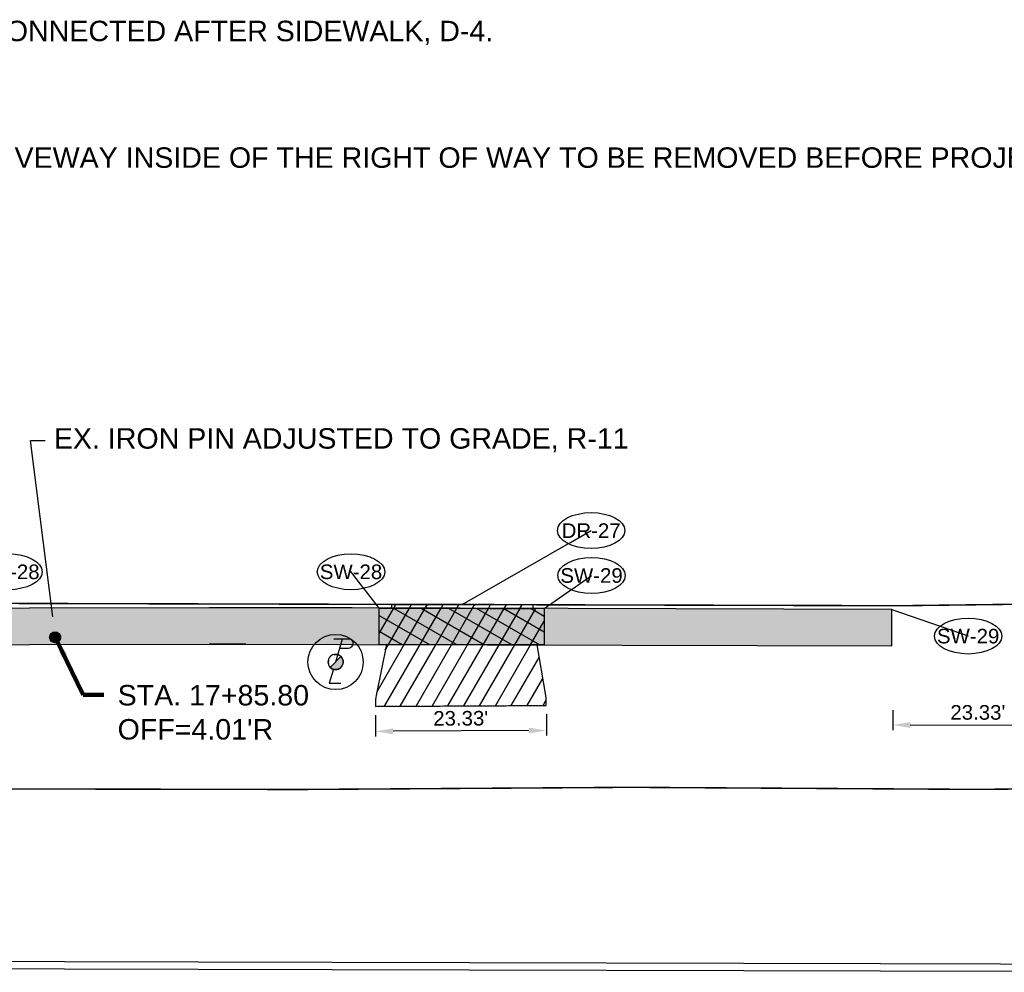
# Model space of a CAD drawing. Extents: x 193175 to 389459, y 288695 to 577709.
# Tile 28 of 30: x 195552 to 195687, y 288761 to 288892. Entities that reach past the tile are written whole.
import ezdxf
from ezdxf import colors
from ezdxf.entities.mleader import LeaderData, LeaderLine
from ezdxf.enums import TextEntityAlignment as Align
from ezdxf.math import Vec2, Vec3

# ---------------------------------------------------------------- set-up
doc = ezdxf.new("R2010")
doc.units = 0
doc.header["$MEASUREMENT"] = 0
doc.header["$PDSIZE"] = 5
doc.linetypes.add('c_p-bn-work-lim', pattern=[0.2, 0.1, -0.1])
doc.linetypes.add('c_p-pv-road-Saw', pattern=[0.39999999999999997, 0.35, -0.05])
doc.layers.add('0_Working', color=4, linetype='Continuous', plot=False)
for name, color, linetype in [('AN-Text-Notes-Balloon', 7, 'Continuous'), ('C_P-BN-Work-Lim', 2, 'c_p-bn-work-lim'), ('C_P-PV-Drive-Conc', 254, 'Continuous'), ('C_P-PV-Drive-Conc-Hatch', 8, 'Continuous'), ('C_P-PV-Road-Saw', 255, 'c_p-pv-road-Saw'), ('C_P-PV-Walk-Conc', 254, 'Continuous'), ('C_P-PV-Walk-Hatch', 250, 'Continuous'), ('C_P-PV-Walk-Hatch-6IN', 250, 'Continuous'), ('C_P-PV-Walk-Joint', 253, 'Continuous'), ('C_P-PV-Walk-Step', 253, 'Continuous'), ('C_P-PV-Walk-Text', 7, 'Continuous'), ('C_P-SV-Pins', 216, 'Continuous'), ('C_X-UT-Elec-Struc-WO', 7, 'Continuous'), ('G_X-AN-Text-Dim', 251, 'Continuous')]:
    doc.layers.add(name, color=color, linetype=linetype)
doc.styles.add('CT_P-Dim', font='arial.ttf')
doc.styles.add('CT_P-Symb', font='arial.ttf')
doc.styles.add('CT_P-Text', font='arial.ttf')
doc.styles.get("Standard").update_dxf_attribs({"font": 'simplex.shx'})
doc.dimstyles.new('CT_P-Dim-Eng_A', dxfattribs={"dimtxt": 0.1, "dimasz": 0.12, "dimexe": 0.035, "dimexo": 0.06, "dimgap": 0.035, "dimtad": 1, "dimdsep": 46, "dimtxsty": 'CT_P-Dim', "dimcen": 0, "dimclrd": 256, "dimclre": 256, "dimclrt": 256, "dimaunit": 1, "dimadec": 6, "dimazin": 0, "dimtfac": 0.75, "dimtix": 1, "dimtmove": 1, "dimatfit": 0, "dimfxl": 1, "dimtolj": 1, "dimtzin": 0, "dimlwd": -1, "dimlwe": -1, "dimarcsym": 0})
pattern_1 = [(59.99999999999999, (0, 0), (-1.623797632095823, 0.9375000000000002), [])]

# ---------------------------------------------------------------- blocks, each defined once
blk = doc.blocks.new('*D356')
at = {"layer": 'Defpoints', "color": 0, "transparency": 16777216}
for p in [(195600.7859320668, 288797.6299871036), (195624.1783399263, 288797.7474905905), (195600.8031595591, 288794.2003652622)]:
    blk.add_point(p, dxfattribs=at)
at = {"layer": 'G_X-AN-Text-Dim', "transparency": 16777216}
for p, q in [((195600.7919597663, 288796.4300022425), (195600.8066757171, 288793.5003740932)), ((195624.1843676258, 288796.5475057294), (195624.1990835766, 288793.6178775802)), ((195621.7955976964, 288794.3058133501), (195603.2031292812, 288794.2124206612))]:
    blk.add_line(p, q, dxfattribs=at)
for points in [[(195603.2011200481, 288794.6124156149), (195603.2051385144, 288793.8124257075), (195600.8031595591, 288794.2003652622)], [(195621.7935884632, 288794.7058083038), (195621.7976069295, 288793.9058183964), (195624.1955674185, 288794.3178687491)]]:
    blk.add_solid(points, dxfattribs=at)
at = {"layer": 'G_X-AN-Text-Dim', "transparency": 16777216, "insert": (195612.4648343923, 288795.9807933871), "char_height": 2, "attachment_point": 5, "rotation": 0.2878026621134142, "style": 'CT_P-Dim'}
blk.add_mtext("\\A1;23.33'", dxfattribs=at)
blk = doc.blocks.new('*D357')
at = {"layer": 'Defpoints', "color": 0, "transparency": 16777216}
for p in [(195671.5960148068, 288798.3101052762), (195694.9004512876, 288798.2876156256), (195694.8973306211, 288795.0538893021)]:
    blk.add_point(p, dxfattribs=at)
at = {"layer": 'G_X-AN-Text-Dim', "transparency": 16777216}
for p, q in [((195671.5948567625, 288797.110105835), (195671.5922186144, 288794.3763792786)), ((195694.8992932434, 288797.0876161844), (195694.8966550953, 288794.353889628)), ((195673.9928930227, 288795.0740628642), (195692.4973317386, 288795.0562053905))]:
    blk.add_line(p, q, dxfattribs=at)
for points in [[(195673.9932790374, 288795.474062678), (195673.9925070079, 288794.6740630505), (195671.5928941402, 288795.0763789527)], [(195692.4977177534, 288795.4562052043), (195692.4969457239, 288794.6562055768), (195694.8973306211, 288795.0538893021)]]:
    blk.add_solid(points, dxfattribs=at)
at = {"layer": 'G_X-AN-Text-Dim', "transparency": 16777216, "insert": (195683.2467740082, 288796.7869614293), "char_height": 2, "attachment_point": 5, "rotation": 359.94470745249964, "style": 'CT_P-Dim'}
blk.add_mtext("\\A1;23.33'", dxfattribs=at)
blk = doc.blocks.new('C_P-AN-ML-Oval-L')
at = {"transparency": 16777216}
blk.add_wipeout([(0.18361845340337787, 0.06072959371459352), (0.19559400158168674, 0.05040263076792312), (0.20639877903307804, 0.03815130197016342), (0.2146310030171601, 0.02460991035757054), (0.2190127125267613, 0.012362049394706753), (0.2206212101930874, -0.0009294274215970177), (0.21876309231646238, -0.015254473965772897), (0.2135148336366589, -0.028808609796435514), (0.20544831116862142, -0.04136169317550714), (0.1955486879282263, -0.052399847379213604), (0.1836579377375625, -0.0626492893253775), (0.17076239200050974, -0.07157404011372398), (0.13952368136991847, -0.0876217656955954), (0.10799305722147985, -0.09872347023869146), (0.07499573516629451, -0.10653164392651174), (0.03816475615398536, -0.11159241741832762), (0.0006260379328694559, -0.11327288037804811), (-0.036420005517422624, -0.11163621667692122), (-0.07303490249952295, -0.10666267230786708), (-0.10509933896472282, -0.09919435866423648), (-0.13612894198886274, -0.08852520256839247), (-0.15088082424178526, -0.08190794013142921), (-0.16514719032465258, -0.0742365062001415), (-0.1783710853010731, -0.06564051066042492), (-0.19052379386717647, -0.05591429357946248), (-0.20245004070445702, -0.04353010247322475), (-0.21204603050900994, -0.02919619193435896), (-0.21741721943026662, -0.015577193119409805), (-0.2193539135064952, -0.000969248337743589), (-0.2174463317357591, 0.013534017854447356), (-0.21239396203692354, 0.02660885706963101), (-0.20546930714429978, 0.03772843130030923), (-0.19655270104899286, 0.0481863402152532), (-0.18421557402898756, 0.05928035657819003), (-0.1706655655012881, 0.06890041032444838), (-0.15533267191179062, 0.07771232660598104), (-0.13926074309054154, 0.08526351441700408), (-0.10588122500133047, 0.09701828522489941), (-0.0697357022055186, 0.10530698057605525), (-0.034894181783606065, 0.1098206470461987), (0.0006242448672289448, 0.11132421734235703), (0.03692001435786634, 0.10975403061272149), (0.07264519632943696, 0.10501330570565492), (0.10750990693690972, 0.0969125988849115), (0.13994398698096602, 0.08549480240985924), (0.17040477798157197, 0.0698483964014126)], dxfattribs=at)
blk.add_ellipse((0.0006291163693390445, -0.0009747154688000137), major_axis=(-0.2305741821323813, 0), ratio=0.5326205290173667, dxfattribs=at)
at = {"transparency": 16777216, "style": 'CT_P-Symb'}
blk.add_attdef('XX-X', text='', height=0.1, dxfattribs=at).set_placement((0.0006291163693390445, -0.0009747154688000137), align=Align.MIDDLE)
blk = doc.blocks.new('_None')
blk = doc.blocks.new('_C_P-UT-TELE-POLE ADJ')
at = {"flags": 128}
blk.add_lwpolyline([(0.02796404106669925, 0.1000276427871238), (0.0820729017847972, 0.1000276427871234, 0.2117236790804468), (0.1203854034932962, 0.1164458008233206, 0.6747694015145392), (0.1009181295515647, 0.1657007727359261), (-0.01303437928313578, 0.1657007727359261)], format="xyb", dxfattribs=at)
blk.add_wipeout([(0.0007890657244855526, 0.05206151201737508), (0.008590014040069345, 0.051354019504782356), (0.017467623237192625, 0.0490500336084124), (0.02478300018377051, 0.045791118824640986), (0.03229896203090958, 0.04083871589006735), (0.03824962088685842, 0.03532690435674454), (0.043090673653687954, 0.029226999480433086), (0.047812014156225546, 0.020616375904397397), (0.05013752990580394, 0.01404463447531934), (0.05194561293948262, 0.003560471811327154), (0.05174995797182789, -0.005741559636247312), (0.049584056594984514, -0.015888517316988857), (0.046120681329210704, -0.02416415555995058), (0.041362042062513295, -0.03162601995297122), (0.03696832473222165, -0.03666560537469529), (0.02958298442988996, -0.04284706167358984), (0.02388628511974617, -0.04626520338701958), (0.01574190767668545, -0.04963079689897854), (0.006820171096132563, -0.05161888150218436), (-0.0022586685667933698, -0.05201847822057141), (-0.01045915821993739, -0.05100617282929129), (-0.020531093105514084, -0.047848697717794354), (-0.028959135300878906, -0.04327114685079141), (-0.034465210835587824, -0.039027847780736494), (-0.04096052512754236, -0.032144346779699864), (-0.04645912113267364, -0.023506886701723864), (-0.0497491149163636, -0.015363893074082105), (-0.05182142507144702, -0.00505604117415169), (-0.0516699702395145, 0.006421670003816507), (-0.04866044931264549, 0.018525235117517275), (-0.043604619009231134, 0.028454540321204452), (-0.03800536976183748, 0.035589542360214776), (-0.02966555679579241, 0.04278993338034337), (-0.02180336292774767, 0.04728252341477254), (-0.013795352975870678, 0.050206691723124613), (-0.007750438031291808, 0.051487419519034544)]).dxf.layer = 'C_X-UT-Elec-Struc-WO'
h = blk.add_hatch(color=248)
h.dxf.hatch_style = 1
edge = h.paths.add_edge_path()
edge.add_line((-0.03937700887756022, -0.03937700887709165), (0.0393770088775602, 0.03937700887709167))
edge.add_arc((2.42861286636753e-17, -5.204170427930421e-18), 0.05568750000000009, -90, 44.99999999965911, ccw=False)
edge.add_arc((-1.387778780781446e-17, 6.938893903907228e-18), 0.0556875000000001, 224.9999999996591, 270, ccw=False)
for points in [[(0.04696668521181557, 0.1657007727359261), (0, -1.387778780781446e-17)], [(-0.01637964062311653, -0.05322410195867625), (-0.04571854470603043, -0.1546193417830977), (0.03945575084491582, -0.1546193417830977)]]:
    blk.add_lwpolyline(points, dxfattribs=at)
for points in [[(-0.05568750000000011, 6.819751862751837e-18, 0.9999999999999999), (0.05568750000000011, 0, 0.9999999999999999)], [(-0.03937700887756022, -0.03937700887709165), (0.0393770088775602, 0.03937700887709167, -0.6681786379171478), (0, -0.05568750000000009, -0.1989123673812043)]]:
    blk.add_lwpolyline(points, format="xyb", close=True, dxfattribs=at)
blk = doc.blocks.new('C_P-SV-Pin-Iron-Set')
at = {"layer": 'C_P-SV-Pins'}
h = blk.add_hatch(color=256, dxfattribs=at)
h.dxf.hatch_style = 1
edge = h.paths.add_edge_path()
edge.add_arc((0, 0), 0.036792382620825, 0, 360)
blk.add_circle((0, 0), 0.036792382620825, dxfattribs=at)
blk = doc.blocks.new('*U328')
at = {"layer": 'C_P-PV-Walk-Text', "color": 7, "linetype": 'Continuous', "lineweight": -3, "insert": (195565.5016054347, 288796.7980365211), "char_height": 2.8, "width": 26.10016371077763, "attachment_point": 4, "style": 'CT_P-Text', "bg_fill": 3, "box_fill_scale": 1.178571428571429, "bg_fill_color": 256, "bg_fill_true_color": 13158600, "bg_fill_transparency": 0}
blk.add_mtext("{\\C256;STA. 17+85.80\\POFF=4.01'R}", dxfattribs=at)
at = {"layer": 'C_P-PV-Walk-Text', "color": 7, "linetype": 'Continuous', "lineweight": -3}
blk.add_leader([(195556.9688819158, 288807.0966018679), (195560.8016054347, 288799.2039482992), (195563.6016054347, 288799.2039482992)], dimstyle='CT_P-Dim-Eng_A', override={"dimscale": 1, "dimasz": 2.8, "dimclrd": 256, "dimlwd": 65535}, dxfattribs=at)

msp = doc.modelspace()

# ---------------------------------------------------------------- hatches: boundary and pattern name
h = msp.add_hatch(color=248)
h.dxf.hatch_style = 1
h.paths.add_polyline_path([(195557.69572, 288807.09123, 0.198912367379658), (195557.4760500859, 288807.6215600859), (195556.4153899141, 288806.5608999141, 0.668178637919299)])
at = {"layer": 'C_P-PV-Drive-Conc-Hatch'}
h = msp.add_hatch(dxfattribs=at)
h.set_pattern_fill('ANSI31', color=256, scale=0.75, angle=15)
h.set_pattern_definition(pattern_1)
h.paths.add_polyline_path([(195425.2487017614, 288810.8552371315), (195425.2487017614, 288812.0545339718), (195412.7221716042, 288812.0866925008), (195412.397876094, 288810.8311133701)])
h.paths.add_polyline_path([(195622.3776454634, 288811.0229505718), (195622.3776454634, 288811.5403566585), (195602.9768038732, 288811.5908027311), (195602.9768038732, 288811.089956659)])
at = {"layer": 'C_P-PV-Walk-Hatch', "transparency": 33554559}
h = msp.add_hatch(color=256, dxfattribs=at)
h.dxf.hatch_style = 1
h.paths.add_polyline_path([(194615.3519049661, 288806.2973242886), (194906.2983396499, 288805.5809382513), (195214.20519, 288806.0786071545), (195332.1433240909, 288805.6804495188), (195578.0449441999, 288806.1420799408), (195597.6126104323, 288806.1047321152), (195671.4703743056, 288805.9095336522), (195671.4833231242, 288810.9126703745), (195597.6256113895, 288811.1047152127), (195578.0466553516, 288811.1420717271), (195332.1380466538, 288810.6804484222), (195214.20519, 288811.0786071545), (194906.3039110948, 288810.5809396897), (194615.3510796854, 288811.2973414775)])
at = {"layer": 'C_P-PV-Walk-Hatch-6IN'}
h = msp.add_hatch(dxfattribs=at)
h.set_pattern_fill('ANSI37', color=256, scale=0.75, angle=15)
h.set_pattern_definition([(59.99999999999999, (0, 0), (-1.623797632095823, 0.9375000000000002), []), (150, (0, 0), (-0.9375000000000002, -1.623797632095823), [])])
h.paths.add_polyline_path([(195601.2883822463, 288806.0925741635), (195601.3013899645, 288811.0951574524), (195623.9076354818, 288811.0249835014), (195623.9076354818, 288806.0363597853)])

# ---------------------------------------------------------------- linework, layer by layer
at = {"color": 248, "flags": 128}
msp.add_lwpolyline([(195557.4760500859, 288807.6215600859, -0.9999999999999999), (195556.4153899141, 288806.5608999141)], format="xyb", close=True, dxfattribs=at)
at = {"layer": '0_Working'}
msp.add_circle((195595.33615, 288803.7000899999), 3.782794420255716, dxfattribs=at)
at = {"layer": 'C_P-BN-Work-Lim', "color": 7, "const_width": 0.2, "flags": 128}
msp.add_lwpolyline([(194622.1893997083, 288787.330492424), (194631.1713, 288787.25134), (194677.80404, 288787.3561099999), (194720.69787, 288787.0872299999), (194765.01748, 288787.1722099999), (194811.78713, 288787.36424), (194858.31907, 288787.38157), (194906.01071, 288787.1927), (194950.22397, 288787.23116), (194998.84679, 288787.16472), (195044.75145, 288787.1676899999), (195084.6716, 288787.1482600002), (195129.70928, 288787.03653), (195174.97464, 288786.87637), (195219.01537, 288786.97513), (195258.53387, 288786.79562), (195304.58188, 288787.1776299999), (195354.04688, 288786.59824), (195400.59061, 288787.2306), (195451.24483, 288786.67755), (195496.30085, 288786.51709), (195540.88984, 288786.3366599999), (195590.26658, 288786.24077), (195635.67551, 288786.5384899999), (195683.12708, 288786.25501), (195692.2527450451, 288786.3392554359), (195692.0190649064, 288811.652041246), (195672.6558843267, 288811.4096231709), (195597.6269114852, 288811.6047135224), (195537.6118254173, 288811.7584576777), (195472.585468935, 288811.9330094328), (195412.5703894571, 288812.087082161), (195342.5425240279, 288812.2618985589), (195277.5161609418, 288812.4361231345), (195217.501081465, 288812.5901966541), (195152.484362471, 288812.7543827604), (195082.4567011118, 288812.9393700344), (195017.4301405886, 288813.1037542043), (194957.4152585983, 288813.2676703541), (194892.3886980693, 288813.432055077), (194829.3729107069, 288813.5961302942), (194759.3452493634, 288813.7811191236), (194694.3288584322, 288813.9453006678), (194643.7719542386, 288814.0795878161), (194603.0621451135, 288814.1841038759), (194603.0392635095, 288787.4992517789), (194213.80532, 288787.64447), (193817.1531306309, 288787.8325868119), (193817.3272139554, 288764.040245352), (193975.2598955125, 288765.1148454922), (194035.3172022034, 288765.5604950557), (194095.3340855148, 288765.4963026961), (194155.3492957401, 288765.3323764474), (194212.3636740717, 288765.1886268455), (194272.3889298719, 288765.0346731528), (194332.4043375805, 288764.8805891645), (194392.4194172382, 288764.7265119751), (194452.4446730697, 288764.5725590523), (194512.459555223, 288764.4086408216), (194572.4848044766, 288764.2543603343), (194622.1278967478, 288764.1253924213)], close=True, dxfattribs=at)
at = {"layer": 'C_P-PV-Drive-Conc', "elevation": 1096.094, "flags": 128}
msp.add_lwpolyline([(195602.9712758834, 288811.590817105), (195622.3776454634, 288811.5403566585)], dxfattribs=at)
at = {"layer": 'C_P-PV-Drive-Conc', "flags": 128}
for points in [[(195622.3776454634, 288811.0229505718), (195622.3776454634, 288811.5403566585), (195602.9768038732, 288811.5908027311), (195602.9768038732, 288811.089956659)], [(195602.2883856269, 288806.0925741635), (195600.9293499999, 288799.36393), (195600.7811075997, 288798.6299754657), (195600.7859320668, 288797.6299871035), (195624.1783399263, 288797.7474905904), (195624.1735378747, 288798.7428327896), (195624.0614499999, 288799.3888599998), (195622.9076354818, 288806.0389599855)]]:
    msp.add_lwpolyline(points, close=True, dxfattribs=at)
at = {"layer": 'C_P-PV-Road-Saw', "flags": 128}
for points in [[(195622.3816647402, 288811.5403462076), (195602.9768038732, 288811.5908027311)], [(195602.9768038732, 288811.0908010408), (195622.3776454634, 288811.0229505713)], [(195600.7811075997, 288798.6299754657), (195600.7859320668, 288797.6299871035), (195624.1783399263, 288797.7474905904), (195624.1735154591, 288798.7474789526)]]:
    msp.add_lwpolyline(points, dxfattribs=at)
at = {"layer": 'C_P-PV-Walk-Conc', "flags": 128}
msp.add_lwpolyline([(194615.3519049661, 288806.2973242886), (194906.2983396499, 288805.5809382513), (195214.20519, 288806.0786071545), (195332.1433240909, 288805.6804495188), (195578.0449441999, 288806.1420799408), (195597.6126104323, 288806.1047321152), (195671.4703743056, 288805.9095336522), (195671.4833231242, 288810.9126703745), (195597.6256113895, 288811.1047152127), (195578.0466553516, 288811.1420717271), (195332.1380466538, 288810.6804484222), (195214.20519, 288811.0786071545), (194906.3039110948, 288810.5809396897), (194615.3510796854, 288811.2973414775)], close=True, dxfattribs=at)
at = {"layer": 'C_P-PV-Walk-Hatch-6IN', "flags": 128}
msp.add_lwpolyline([(195601.2883822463, 288806.0925741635), (195601.3013899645, 288811.0951574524), (195623.9076354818, 288811.0249835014), (195623.9076354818, 288806.0363597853)], close=True, dxfattribs=at)
at = {"layer": 'C_P-PV-Walk-Joint', "flags": 128}
msp.add_lwpolyline([(195583.0338629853, 288806.142079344), (195578.0338465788, 288806.142079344)], dxfattribs=at)
at = {"layer": 'C_P-PV-Walk-Step', "flags": 128}
msp.add_lwpolyline([(195578.0142316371, 288798.4852522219), (195583.0143452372, 288798.5231924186)], dxfattribs=at)
at = {"layer": 'Defpoints', "flags": 128}
msp.add_lwpolyline([(194332.4043375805, 288764.8805891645), (194392.4194172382, 288764.7265119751), (194452.4446730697, 288764.5725590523), (194512.459555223, 288764.4086408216), (194572.4848044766, 288764.2543603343), (194647.5036079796, 288764.059468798), (194717.5314736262, 288763.8846490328), (194782.5479887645, 288763.7102913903), (194847.5643799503, 288763.5461102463), (194907.5896291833, 288763.3918311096), (194977.6071277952, 288763.2073751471), (195033.1413959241, 288763.0634639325), (195133.1832571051, 288762.8062284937), (195179.7381808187, 288762.6826717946), (195244.764734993, 288762.5179603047), (195299.7788377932, 288762.3743140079), (195359.803765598, 288762.2203713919), (195361.6644153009, 288762.2129003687), (195414.8178684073, 288762.0767255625), (195479.8442251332, 288761.902173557), (195539.8593047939, 288761.7481011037), (195594.8730795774, 288761.6044625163), (195669.9020526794, 288761.4093721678), (195752.1551106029, 288761.2035512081)], dxfattribs=at)
at = {"layer": 'Defpoints', "color": 2, "flags": 128}
msp.add_lwpolyline([(194332.4069049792, 288765.8805858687), (194392.4219845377, 288765.7265086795), (194452.4472378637, 288765.5725557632), (194512.4622865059, 288765.4086370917), (194572.4873747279, 288765.2543570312), (194647.5062058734, 288765.0594654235), (194717.5339700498, 288764.8846459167), (194782.5506704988, 288764.7102877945), (194847.5669051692, 288764.5461070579), (194907.5921994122, 288764.3918278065), (194977.6097622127, 288764.207371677), (195033.1439873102, 288764.0634605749), (195133.1858283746, 288763.806225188), (195179.7408348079, 288763.6826682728), (195244.767267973, 288763.5179570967), (195299.7814488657, 288763.374310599), (195359.8070555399, 288763.220366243), (195361.6677038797, 288763.2128952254), (195414.8204303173, 288763.0767222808), (195479.8469094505, 288762.9021699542), (195539.8618720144, 288762.7480978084), (195594.8756905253, 288762.6044591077), (195669.9046528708, 288762.4093687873), (195752.1576128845, 288762.2035480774)], dxfattribs=at)

# ---------------------------------------------------------------- block references
at = {"layer": 'C_P-SV-Pins', "xscale": 20.38465428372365, "yscale": 20.38465428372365, "zscale": 20.38465428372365}
msp.add_blockref('C_P-SV-Pin-Iron-Set', (195556.94572, 288807.09123), dxfattribs=at)

# ---------------------------------------------------------------- dimensions: what is measured, and where the dimension line sits
at = {"layer": 'G_X-AN-Text-Dim'}
dim = msp.add_linear_dim(base=(195600.8031595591, 288794.2003652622), p1=(195624.1783399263, 288797.7474905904), p2=(195600.7859320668, 288797.6299871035), angle=180.28780266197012, text="23.33'", dimstyle='CT_P-Dim-Eng_A', override={"dimdec": 1, "dimpost": "'", "dimtmove": 0}, dxfattribs=at)
dim.commit()
dim.dimension.update_dxf_attribs({"geometry": '*D356', "text_midpoint": (195612.4734832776, 288794.2589870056), "dimtype": 161})
dim = msp.add_aligned_dim(p1=(195671.5960148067, 288798.3101052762), p2=(195694.9004512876, 288798.2876156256), distance=-3.2337278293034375, text="23.33'", dimstyle='CT_P-Dim-Eng_A', override={"dimdec": 1, "dimpost": "'"}, dxfattribs=at)
dim.commit()
dim.dimension.update_dxf_attribs({"geometry": '*D357', "text_midpoint": (195683.2467740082, 288796.7869614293)})

# ---------------------------------------------------------------- leaders
at = {"layer": 'AN-Text-Notes-Balloon'}
ml = msp.add_multileader_block('Standard', dxfattribs=at)
ml.set_content('C_P-AN-ML-Oval-L', color=256, scale=20)
ml.set_attribute('XX-X', 'DR-27', width=0)
ml.set_leader_properties(color=256, linetype='ByLayer', lineweight=-1)
ml.set_arrow_properties(name='NONE')
ml.build(insert=Vec2(0, 0))
ml.multileader.update_dxf_attribs({"has_dogleg": 0, "text_right_attachment_type": 3, "dogleg_length": 0.06, "arrow_head_size": 2.4, "scale": 20, "block_connection_type": 1})
ctx = ml.context
ctx.base_point, ctx.scale, ctx.char_height, ctx.arrow_head_size, ctx.landing_gap_size, ctx.plane_origin = Vec3(195630.3010194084, 288821.7246286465, 1102), 20, 1.6, 2.4, 0.5, Vec3(195622.7181977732, 288801.4168733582, 1102)
ctx.right_attachment, ctx.attachment_type = 3, 1
notes = []
notes.append((ctx, [(0, (1, 1, 0), (195629.1010194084, 288821.7246286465, 1102), (1, 0), 1.2, [(0, [(195612.6792343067, 288811.5655744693, 1102)], 0, [])])]))
ctx.block.insert = Vec3(195630.3010194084, 288821.7246286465, 1102)
ml = msp.add_multileader_block('Standard', dxfattribs=at)
ml.set_content('C_P-AN-ML-Oval-L', color=256, scale=20)
ml.set_attribute('XX-X', 'SW-28', width=0)
ml.set_leader_properties(color=256, linetype='ByLayer', lineweight=-1)
ml.set_arrow_properties(name='NONE')
ml.build(insert=Vec2(0, 0))
ml.multileader.update_dxf_attribs({"has_dogleg": 0, "text_right_attachment_type": 3, "dogleg_length": 0.06, "arrow_head_size": 2.4, "scale": 20, "block_connection_type": 1})
ctx = ml.context
ctx.base_point, ctx.scale, ctx.char_height, ctx.arrow_head_size, ctx.landing_gap_size, ctx.plane_origin = Vec3(195550.5417992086, 288816.0732327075), 20, 1.6, 2.4, 0.5, Vec3(195528.2668413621, 288803.9116149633)
ctx.right_attachment, ctx.attachment_type = 3, 1
notes.append((ctx, [(0, (1, 1, 0), (195549.3417992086, 288816.0732327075), (1, 0), 1.2, [(0, [(195547.6106854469, 288811.0849368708)], 0, [])])]))
ctx.block.insert = Vec3(195550.5417992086, 288816.0732327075)
ml = msp.add_multileader_block('Standard', dxfattribs=at)
ml.set_content('C_P-AN-ML-Oval-L', color=256, scale=20)
ml.set_attribute('XX-X', 'SW-28', width=0)
ml.set_leader_properties(color=256, linetype='ByLayer', lineweight=-1)
ml.set_arrow_properties(name='NONE')
ml.build(insert=Vec2(0, 0))
ml.multileader.update_dxf_attribs({"has_dogleg": 0, "text_right_attachment_type": 3, "dogleg_length": 0.06, "arrow_head_size": 2.4, "scale": 20, "block_connection_type": 1})
ctx = ml.context
ctx.base_point, ctx.scale, ctx.char_height, ctx.arrow_head_size, ctx.landing_gap_size, ctx.plane_origin = Vec3(195597.4358183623, 288816.0732327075), 20, 1.6, 2.4, 0.5, Vec3(195575.1608605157, 288803.9116149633)
ctx.right_attachment, ctx.attachment_type = 3, 1
notes.append((ctx, [(1, (1, 1, 0), (195598.6358183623, 288816.0732327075), (-1, 0), 1.2, [(0, [(195601.3013899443, 288811.0951574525)], 0, [])])]))
ctx.block.insert = Vec3(195597.4358183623, 288816.0732327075)
ml = msp.add_multileader_block('Standard', dxfattribs=at)
ml.set_content('C_P-AN-ML-Oval-L', color=256, scale=20)
ml.set_attribute('XX-X', 'SW-29', width=0)
ml.set_leader_properties(color=256, linetype='ByLayer', lineweight=-1)
ml.set_arrow_properties(name='NONE')
ml.build(insert=Vec2(0, 0))
ml.multileader.update_dxf_attribs({"has_dogleg": 0, "text_right_attachment_type": 3, "dogleg_length": 0.06, "arrow_head_size": 2.4, "scale": 20, "block_connection_type": 1})
ctx = ml.context
ctx.base_point, ctx.scale, ctx.char_height, ctx.arrow_head_size, ctx.landing_gap_size, ctx.plane_origin = Vec3(195630.3581236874, 288815.5664301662), 20, 1.6, 2.4, 0.5, Vec3(195608.0831658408, 288803.4048124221)
ctx.right_attachment, ctx.attachment_type = 3, 1
notes.append((ctx, [(0, (1, 1, 0), (195629.1581236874, 288815.5664301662), (1, 0), 1.2, [(0, [(195623.9076354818, 288811.0249835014)], 0, [])])]))
ctx.block.insert = Vec3(195630.3581236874, 288815.5664301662)
ml = msp.add_multileader_block('Standard', dxfattribs=at)
ml.set_content('C_P-AN-ML-Oval-L', color=256, scale=20)
ml.set_attribute('XX-X', 'SW-29', width=0)
ml.set_leader_properties(color=256, linetype='ByLayer', lineweight=-1)
ml.set_arrow_properties(name='NONE')
ml.build(insert=Vec2(0, 0))
ml.multileader.update_dxf_attribs({"has_dogleg": 0, "text_right_attachment_type": 3, "dogleg_length": 0.06, "arrow_head_size": 2.4, "scale": 20, "block_connection_type": 1})
ctx = ml.context
ctx.base_point, ctx.scale, ctx.char_height, ctx.arrow_head_size, ctx.landing_gap_size, ctx.plane_origin = Vec3(195681.9038323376, 288807.2689974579), 20, 1.6, 2.4, 0.5, Vec3(195639.5787049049, 288803.4048124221)
ctx.right_attachment, ctx.attachment_type = 3, 1
notes.append((ctx, [(0, (1, 1, 0), (195680.7038323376, 288807.2689974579), (1, 0), 1.2, [(0, [(195671.4833231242, 288810.9126703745)], 0, [])])]))
ctx.block.insert = Vec3(195681.9038323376, 288807.2689974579)
at = {"layer": 'C_P-PV-Walk-Text'}
ml = msp.add_multileader_mtext('Standard', dxfattribs=at)
ml.set_content('EX. 3" PVC PIPE TO BE TRENCHED THROUGH SIDEWALK, THEN RECONNECTED AFTER SIDEWALK, D-4.', color=256, style='CT_P-Text')
ml.set_leader_properties(color=256)
ml.build(insert=Vec2(0, 0))
ml.multileader.update_dxf_attribs({"dogleg_length": 0.1, "arrow_head_size": 2.8, "scale": 20})
ctx = ml.context
ctx.base_point, ctx.scale, ctx.char_height, ctx.arrow_head_size, ctx.landing_gap_size, ctx.plane_origin = Vec3(195418.9630754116, 288889.8445886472), 20, 2.8, 2.8, 1.2, Vec3(195347.7799122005, 288860.2554114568)
notes.append((ctx, [(0, (1, 1, 0), (195416.9630754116, 288889.8445886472), (1, 0), 2, [(0, [(195404.5901568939, 288810.8164566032)], 0, [])])]))
ctx.mtext.insert, ctx.mtext.width, ctx.mtext.defined_height, ctx.mtext.flow_direction = Vec3(195420.1630754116, 288891.5215327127), 44.09457571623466, 1.017053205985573, 5
ml = msp.add_multileader_mtext('Standard', dxfattribs=at)
ml.set_content('LANDSCAPE BLOCKS ALONG THE DRIVEWAY INSIDE OF THE RIGHT OF WAY TO BE REMOVED BEFORE PROJECT CONSTRUCTION BY HOMEOWNER.', color=256, style='CT_P-Text')
ml.set_leader_properties(color=256)
ml.build(insert=Vec2(0, 0))
ml.multileader.update_dxf_attribs({"dogleg_length": 0.1, "arrow_head_size": 2.8, "scale": 20})
ctx = ml.context
ctx.base_point, ctx.scale, ctx.char_height, ctx.arrow_head_size, ctx.landing_gap_size, ctx.plane_origin = Vec3(195478.0374255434, 288872.7564193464), 20, 2.8, 2.8, 1.2, Vec3(195472.3104503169, 288859.4739757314)
notes.append((ctx, [(0, (1, 1, 0), (195476.0374255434, 288872.7564193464), (1, 0), 2, [(0, [(195469.9197756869, 288811.9390960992)], 0, [])])]))
ctx.mtext.insert, ctx.mtext.width, ctx.mtext.defined_height, ctx.mtext.flow_direction = Vec3(195479.2374255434, 288874.1802938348), 56.24000545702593, 1.017053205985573, 5
ml = msp.add_multileader_mtext('Standard', dxfattribs=at)
ml.set_content('PR. SCHOOL CROSSING AHEAD ASSEMBLY SIGN,\\PS1-1\\PS4-3P\\PW16-2APS', color=256, style='CT_P-Text')
ml.set_leader_properties(color=256)
ml.build(insert=Vec2(0, 0))
ml.multileader.update_dxf_attribs({"dogleg_length": 0.1, "arrow_head_size": 2.8, "scale": 20})
ctx = ml.context
ctx.base_point, ctx.scale, ctx.char_height, ctx.arrow_head_size, ctx.landing_gap_size, ctx.plane_origin = Vec3(194782.5996328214, 288869.1005533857), 20, 2.8, 2.8, 1.2, Vec3(194888.309686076, 288888.2879607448)
notes.append((ctx, [(0, (1, 1, 0), (194780.5996328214, 288869.1005533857), (1, 0), 2, [(0, [(194779.4497597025, 288814.1510423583)], 0, [])])]))
ctx.mtext.insert, ctx.mtext.width, ctx.mtext.defined_height, ctx.mtext.flow_direction = Vec3(194783.7996328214, 288870.5244278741), 39.83727694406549, 1.017053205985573, 5
ml = msp.add_multileader_mtext('Standard', dxfattribs=at)
ml.set_content("PR. 5' CONCRETE SIDEWALK, S-2", color=256, style='CT_P-Text')
ml.set_leader_properties(color=256)
ml.build(insert=Vec2(0, 0))
ml.multileader.update_dxf_attribs({"text_right_attachment_type": 3, "dogleg_length": 0.1, "arrow_head_size": 2.8, "scale": 20})
ctx = ml.context
ctx.base_point, ctx.scale, ctx.char_height, ctx.arrow_head_size, ctx.landing_gap_size, ctx.plane_origin = Vec3(194904.430832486, 288855.579550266), 20, 2.8, 2.8, 1.2, Vec3(194987.9166582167, 288850.0968838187)
ctx.right_attachment = 3
notes.append((ctx, [(0, (1, 1, 0), (194902.430832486, 288855.579550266), (1, 0), 2, [(0, [(194900.3966484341, 288810.5954849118)], 0, [])])]))
ctx.mtext.insert, ctx.mtext.width, ctx.mtext.defined_height, ctx.mtext.flow_direction = Vec3(194905.630832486, 288857.2564943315), 39.41655938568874, 12.33208149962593, 5
ml = msp.add_multileader_mtext('Standard', dxfattribs=at)
ml.set_content("PR. SAWCUT 1' INTO ASPHALT (TYP.)", color=256, style='CT_P-Text')
ml.set_leader_properties(color=256)
ml.build(insert=Vec2(0, 0))
ml.multileader.update_dxf_attribs({"text_right_attachment_type": 3, "dogleg_length": 0.1, "arrow_head_size": 2.8, "scale": 20})
ctx = ml.context
ctx.base_point, ctx.scale, ctx.char_height, ctx.arrow_head_size, ctx.landing_gap_size, ctx.plane_origin = Vec3(194695.0837225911, 288797.3661392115, 5.235000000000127), 20, 2.8, 2.8, 1.2, Vec3(194774.6059782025, 288806.053011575, 5.235000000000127)
ctx.right_attachment = 3
notes.append((ctx, [(0, (1, 1, 0), (194693.0837225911, 288797.3661392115, 5.235000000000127), (1, 0), 2, [(1, [(194688.7846656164, 288798.5629399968, 5.235000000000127), (194679.8938455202, 288811.1290019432, 5.235000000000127)], 0, [])])]))
ctx.mtext.insert, ctx.mtext.width, ctx.mtext.defined_height, ctx.mtext.flow_direction = Vec3(194696.2837225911, 288799.1777353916, 5.235000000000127), 43.45478986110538, 1.017053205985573, 5
ml = msp.add_multileader_mtext('Standard', dxfattribs=at)
ml.set_content("10' SIDEWALK TRANSITION FROM 5' TO 4' BETWEEN STA 2+66.90' AND 3+09.50'", color=256, style='CT_P-Text')
ml.set_leader_properties(color=256)
ml.build(insert=Vec2(0, 0))
ml.multileader.update_dxf_attribs({"text_right_attachment_type": 3, "dogleg_length": 0.1, "arrow_head_size": 2.8, "scale": 20})
ctx = ml.context
ctx.base_point, ctx.scale, ctx.char_height, ctx.arrow_head_size, ctx.landing_gap_size, ctx.plane_origin = Vec3(194118.9071308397, 288795.6200429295), 20, 2.8, 2.8, 1.2, Vec3(194197.6572404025, 288806.1686828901)
ctx.right_attachment = 3
notes.append((ctx, [(0, (1, 1, 0), (194116.9071308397, 288795.6200429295), (1, 0), 2, [(1, [(194084.0414621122, 288771.50672157), (194126.7115862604, 288771.410175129)], 0, [])])]))
ctx.mtext.insert, ctx.mtext.width, ctx.mtext.defined_height, ctx.mtext.flow_direction = Vec3(194120.1071308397, 288797.0448723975), 78.15678581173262, 1.017053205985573, 5
for ctx, leaders in notes:
    for number, flags, end, landing, length, lines in leaders:
        leader = LeaderData()
        leader.index, (leader.has_last_leader_line, leader.has_dogleg_vector, leader.attachment_direction) = number, flags
        leader.last_leader_point, leader.dogleg_vector, leader.dogleg_length = Vec3(end), Vec3(landing), length
        for number, points, colour, breaks in lines:
            line = LeaderLine()
            line.index, line.vertices, line.color, line.breaks = number, Vec3.list(points), colors.encode_raw_color(colour), breaks
            leader.lines.append(line)
        ctx.leaders.append(leader)

# ---------------------------------------------------------------- next in the draw order: block references
at = {"layer": '0_Working', "xscale": 18.75, "yscale": 18.75}
msp.add_blockref('_C_P-UT-TELE-POLE ADJ', (195595.33615, 288803.7000899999), dxfattribs=at)

# ---------------------------------------------------------------- next in the draw order: hatches: boundary and pattern name
at = {"layer": 'C_P-PV-Drive-Conc-Hatch'}
h = msp.add_hatch(dxfattribs=at)
h.set_pattern_fill('ANSI31', color=256, scale=0.75, angle=15)
h.set_pattern_definition(pattern_1)
h.paths.add_polyline_path([(195602.2883856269, 288806.0925741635), (195600.9293499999, 288799.36393), (195600.7811075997, 288798.6299754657), (195600.7859320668, 288797.6299871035), (195624.1783399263, 288797.7474905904), (195624.1735378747, 288798.7428327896), (195624.0614499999, 288799.3888599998), (195622.9076354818, 288806.0389599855)])
h.paths.add_polyline_path([(195536.0587730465, 288806.0632594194), (195533.0953699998, 288799.32651), (195532.6315409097, 288798.2720802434), (195532.622754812, 288797.2584232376), (195550.6229958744, 288797.2654717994), (195550.6153178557, 288798.2773529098), (195550.07608, 288799.3284200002), (195546.6106854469, 288806.083068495)])
h.paths.add_polyline_path([(195469.9085212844, 288805.9390757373), (195471.41946, 288804.4555700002), (195472.11521, 288799.53303), (195472.1088274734, 288798.7966743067), (195472.1002352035, 288797.8053792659), (195495.190849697, 288797.5965681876), (195495.1995170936, 288798.5965306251), (195494.4569600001, 288799.6450300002), (195490.3979500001, 288805.3764), (195490.3802039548, 288805.9775071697)])
h.paths.add_polyline_path([(195409.3278301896, 288798.9447768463), (195409.5057600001, 288799.6336699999), (195411.1058309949, 288805.8286856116), (195427.287407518, 288805.8590632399), (195430.0540598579, 288799.4842588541), (195430.3756849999, 288798.9491700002), (195430.375893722, 288797.949170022), (195409.3280389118, 288797.9447768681)])
h.paths.add_polyline_path([(195389.5962729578, 288805.7883057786), (195388.0021899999, 288799.7617000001), (195387.8005376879, 288798.9993312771), (195387.7986320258, 288798.0030890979), (195404.168398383, 288797.951884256), (195404.1712969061, 288798.9518800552), (195403.99762, 288799.61356), (195402.3705860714, 288805.8122869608)])
h.paths.add_polyline_path([(195318.8979030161, 288805.7251658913), (195315.7659299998, 288799.7759400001), (195315.4429436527, 288799.1624229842), (195315.4412393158, 288798.1652423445), (195339.122678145, 288798.1192746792), (195339.1229554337, 288799.1220642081), (195338.8234799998, 288799.7077699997), (195335.7661300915, 288805.6872506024)])
h.paths.add_polyline_path([(195258.6785140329, 288805.92846578), (195256.8229100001, 288799.9587900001), (195256.5907957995, 288799.2120538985), (195256.5900406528, 288798.2120541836), (195273.3959740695, 288798.199363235), (195273.3967292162, 288799.1993629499), (195273.2142400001, 288799.8539399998), (195271.5328242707, 288805.8850697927)])
h.paths.add_polyline_path([(195194.5465910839, 288806.046833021), (195192.95744, 288800.0162800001), (195192.7582153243, 288799.2602568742), (195192.7574601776, 288798.2602571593), (195213.7701495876, 288798.2443894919), (195213.7709047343, 288799.2443892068), (195213.7025299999, 288799.9646800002), (195213.1223220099, 288806.0768569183)])
h.paths.add_polyline_path([(195123.9392900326, 288805.9327106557), (195122.7895499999, 288799.97487), (195122.6516692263, 288799.2603852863), (195122.6518536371, 288798.2600936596), (195144.0561671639, 288798.2658282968), (195144.0559822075, 288799.265537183), (195143.9177899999, 288799.9872300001), (195142.773499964, 288805.9631523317)])
h.paths.add_polyline_path([(195059.5758867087, 288810.8286764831), (195059.7061979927, 288812.9968822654), (195070.5220611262, 288812.9695402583), (195070.5577994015, 288810.8449647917)])
h.paths.add_polyline_path([(194996.1313988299, 288805.7261351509), (194996.1307399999, 288805.0660600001), (194993.0282700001, 288799.8017600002), (194992.3524218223, 288798.6549745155), (194992.3425740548, 288797.655023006), (195000.01719, 288797.5794415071), (195015.5928613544, 288797.928285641), (195015.5809057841, 288798.9282141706), (195015.1920099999, 288799.9426099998), (195013.0599099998, 288805.50398), (195013.0585844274, 288805.7534945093)])
h.paths.add_polyline_path([(194935.5813538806, 288805.6282682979), (194935.55063, 288804.7536499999), (194933.9366600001, 288799.9135699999), (194933.7095521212, 288799.2325038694), (194933.6997043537, 288798.2325523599), (194948.9513668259, 288798.0823502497), (194948.9612145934, 288799.0823017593), (194948.3972299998, 288800.1273400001), (194945.9604199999, 288804.6426399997), (194945.9371444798, 288805.6450063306)])
h.paths.add_polyline_path([(194866.3111681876, 288805.679397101), (194865.6494499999, 288803.3521099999), (194862.7302199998, 288799.8982100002), (194862.7340541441, 288799.1739854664), (194862.7393482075, 288798.17399948), (194879.402520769, 288798.2622166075), (194879.3972267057, 288799.2622025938), (194879.3935599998, 288799.9547999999), (194877.2987899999, 288804.58604), (194877.3091877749, 288805.6523171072)])
h.paths.add_polyline_path([(194801.3805999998, 288799.9543300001), (194801.3787001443, 288799.3470136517), (194801.3755718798, 288798.3470185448), (194823.9204274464, 288798.2764919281), (194823.9235557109, 288799.2764870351), (194823.9257299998, 288799.9715299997), (194820.0672200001, 288803.9439699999), (194819.4117946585, 288805.7948755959), (194805.7294270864, 288805.8285651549), (194804.5361600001, 288802.5713999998)])
h.paths.add_polyline_path([(194737.68806538, 288805.9961007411), (194736.0288, 288800.39365), (194735.8139898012, 288799.6683509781), (194735.8068278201, 288798.6683766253), (194751.8342246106, 288798.5535857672), (194751.8413865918, 288799.5535601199), (194751.6804, 288800.1230299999), (194750.0286990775, 288805.965714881)])
h.paths.add_polyline_path([(194671.17459, 288800.2765699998), (194671.1724756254, 288799.628586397), (194671.2296000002, 288799.6283999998), (194671.2263370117, 288798.6284053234), (194690.5365046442, 288798.5559505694), (194690.5397706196, 288799.5653907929), (194690.5425800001, 288800.42637), (194687.0618199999, 288805.57259), (194687.0713081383, 288806.1207324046), (194676.936003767, 288806.1456881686), (194676.9251100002, 288805.6715000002)])

# ---------------------------------------------------------------- next in the draw order: leaders
at = {"layer": 'C_P-PV-Walk-Text'}
ml = msp.add_multileader_mtext('Standard', dxfattribs=at)
ml.set_content('EX. VAVLE BOX ADJUSTED TO GRADE, R-9', color=256, style='CT_P-Text')
ml.set_leader_properties(color=256)
ml.build(insert=Vec2(0, 0))
ml.multileader.update_dxf_attribs({"dogleg_length": 0.1, "arrow_head_size": 2.8, "scale": 20})
ctx = ml.context
ctx.base_point, ctx.scale, ctx.char_height, ctx.arrow_head_size, ctx.landing_gap_size, ctx.plane_origin = Vec3(195237.4280823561, 288867.0421115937), 20, 2.8, 2.8, 1.2, Vec3(195194.7104203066, 288794.7654035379)
notes = []
notes.append((ctx, [(0, (1, 1, 0), (195235.4280823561, 288867.0421115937), (1, 0), 2, [(0, [(195208.23669, 288804.4091999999)], 0, [])])]))
ctx.mtext.insert, ctx.mtext.width, ctx.mtext.defined_height, ctx.mtext.flow_direction = Vec3(195238.6280823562, 288868.7190556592), 30.40971896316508, 1.017053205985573, 5
ml = msp.add_multileader_mtext('Standard', dxfattribs=at)
ml.set_content('EX. IRON PIN ADJUSTED TO GRADE, R-11', color=256, style='CT_P-Text')
ml.set_leader_properties(color=256)
ml.build(insert=Vec2(0, 0))
ml.multileader.update_dxf_attribs({"dogleg_length": 0.1, "arrow_head_size": 2.8, "scale": 20})
ctx = ml.context
ctx.base_point, ctx.scale, ctx.char_height, ctx.arrow_head_size, ctx.landing_gap_size, ctx.plane_origin = Vec3(195555.572715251, 288834.0429845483), 20, 2.8, 2.8, 1.2, Vec3(195509.833316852, 288796.5826369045)
notes.append((ctx, [(0, (1, 1, 0), (195553.572715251, 288834.0429845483), (1, 0), 2, [(0, [(195556.9688819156, 288807.0966018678)], 0, [])])]))
ctx.mtext.insert, ctx.mtext.width, ctx.mtext.defined_height, ctx.mtext.flow_direction = Vec3(195556.772715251, 288835.7199286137), 27.01763165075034, 1.017053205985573, 5
for ctx, leaders in notes:
    for number, flags, end, landing, length, lines in leaders:
        leader = LeaderData()
        leader.index, (leader.has_last_leader_line, leader.has_dogleg_vector, leader.attachment_direction) = number, flags
        leader.last_leader_point, leader.dogleg_vector, leader.dogleg_length = Vec3(end), Vec3(landing), length
        for number, points, colour, breaks in lines:
            line = LeaderLine()
            line.index, line.vertices, line.color, line.breaks = number, Vec3.list(points), colors.encode_raw_color(colour), breaks
            leader.lines.append(line)
        ctx.leaders.append(leader)

# ---------------------------------------------------------------- next in the draw order: block references
at = {"layer": 'C_P-PV-Walk-Text', "color": 7, "linetype": 'Continuous', "lineweight": -3}
msp.add_blockref('*U328', (0, 0), dxfattribs=at)

# ---------------------------------------------------------------- next in the draw order: leaders
at = {"layer": 'C_P-PV-Walk-Text'}
ml = msp.add_multileader_mtext('Standard', dxfattribs=at)
ml.set_content('EX. FIRE HYDRANT TO BE ADJUSTED (BY OTHERS) PRIOR TO CONSTRUCTION.', color=256, style='CT_P-Text')
ml.set_leader_properties(color=256)
ml.build(insert=Vec2(0, 0))
ml.multileader.update_dxf_attribs({"dogleg_length": 0.1, "arrow_head_size": 2.8, "scale": 20})
ctx = ml.context
ctx.base_point, ctx.scale, ctx.char_height, ctx.arrow_head_size, ctx.landing_gap_size, ctx.plane_origin = Vec3(195237.5677690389, 288852.5495556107), 20, 2.8, 2.8, 1.2, Vec3(195205.4891003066, 288777.3313335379)
notes = []
notes.append((ctx, [(0, (1, 1, 0), (195235.5677690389, 288852.5495556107), (1, 0), 2, [(0, [(195228.81547, 288805.1888651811)], 0, [])])]))
ctx.mtext.insert, ctx.mtext.width, ctx.mtext.defined_height, ctx.mtext.flow_direction = Vec3(195238.7677690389, 288853.9734300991), 37.76512705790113, 1.017053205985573, 5
for ctx, leaders in notes:
    for number, flags, end, landing, length, lines in leaders:
        leader = LeaderData()
        leader.index, (leader.has_last_leader_line, leader.has_dogleg_vector, leader.attachment_direction) = number, flags
        leader.last_leader_point, leader.dogleg_vector, leader.dogleg_length = Vec3(end), Vec3(landing), length
        for number, points, colour, breaks in lines:
            line = LeaderLine()
            line.index, line.vertices, line.color, line.breaks = number, Vec3.list(points), colors.encode_raw_color(colour), breaks
            leader.lines.append(line)
        ctx.leaders.append(leader)

doc.saveas('drawing.dxf')
